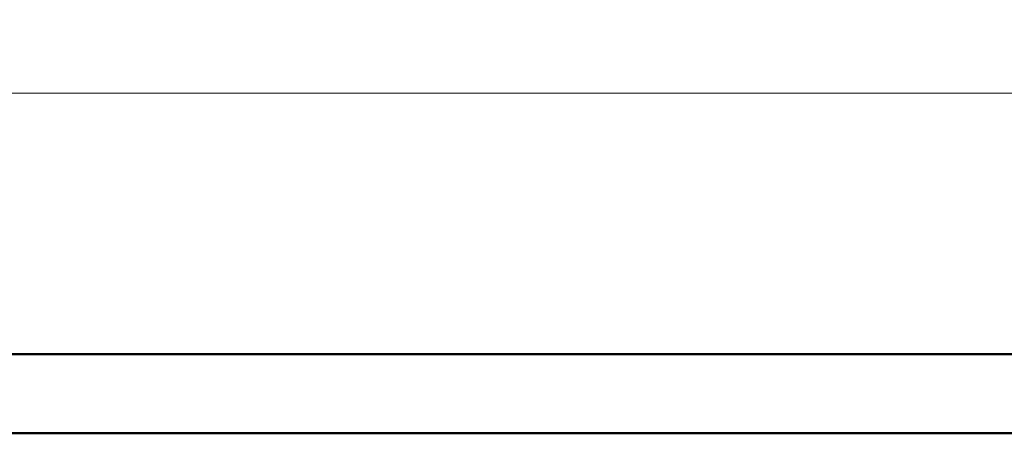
# Model space of a CAD drawing. Extents: x -132 to 668, y -61 to 533.
# Tile 3 of 111: x 70 to 132, y -61 to -35. Entities that reach past the tile are written whole.
import ezdxf
from ezdxf.lldxf.tags import DXFTag

# ---------------------------------------------------------------- set-up
doc = ezdxf.new("R2010")
doc.units = 0
doc.layers.get('0').update_dxf_attribs({"lineweight": 5})
doc.layers.add('5_EG-BESTAND', color=7, linetype='Continuous', lineweight=25)
doc.layers.add('Rahmen', color=7, linetype='Continuous', lineweight=35, true_color=0x009900)
tags = doc.linetypes.add('PUNKT2_S9', pattern=[0.0005, 0, -0.0005]).pattern_tags.tags
tags[6:7] = [DXFTag(74, 4), DXFTag(75, 0), DXFTag(340, '0'), DXFTag(46, 1.0), DXFTag(50, 0.0), DXFTag(44, 0.0), DXFTag(45, 0.0)]
tags[4:5] = [DXFTag(74, 4), DXFTag(75, 0), DXFTag(340, '0'), DXFTag(46, 1.0), DXFTag(50, 0.0), DXFTag(44, 0.0), DXFTag(45, 0.0)]

# ---------------------------------------------------------------- blocks, each defined once
blk = doc.blocks.new('Referenz-A07AMLO71N', base_point=(-89.161, -60.051))
at = {"layer": '5_EG-BESTAND', "color": 0, "linetype": 'PUNKT2_S9', "lineweight": 13, "ltscale": 0.13}
blk.add_line((169.576, -39.447), (16.803, -39.447), dxfattribs=at)

msp = doc.modelspace()

# ---------------------------------------------------------------- linework, layer by layer
at = {"layer": 'Rahmen', "lineweight": 50, "ltscale": 0.5}
for points in [[(668.403, -60.954), (668.403, 533.046), (-131.597, 533.046), (-131.597, -60.954), (318.403, -60.954), (568.403, -60.954), (668.403, -60.954)], [(663.403, -55.954), (663.403, 528.046), (-106.597, 528.046), (-106.597, -55.954), (313.403, -55.954), (563.403, -55.954), (663.403, -55.954)]]:
    msp.add_lwpolyline(points, close=True, dxfattribs=at)

# ---------------------------------------------------------------- block references
at = {"color": 251, "lineweight": 25, "ltscale": 0.25, "true_color": 0x585858}
msp.add_blockref('Referenz-A07AMLO71N', (-89.161, -60.051), dxfattribs=at)

doc.saveas('drawing.dxf')
